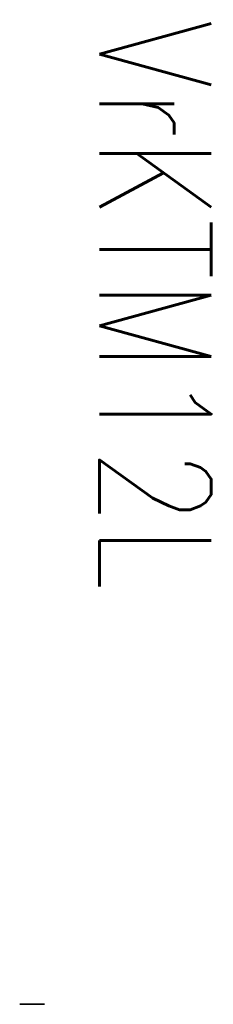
# Model space of a CAD drawing. Header units: millimetres. Extents: x -12 to 144, y -400 to 393.
import ezdxf

# ---------------------------------------------------------------- set-up
doc = ezdxf.new("R2010")
doc.units = ezdxf.units.MM
doc.layers.add('1-PROFIL', color=1, linetype='Continuous')
doc.styles.add('ROMANS', font='romans.shx', dxfattribs={"width": 0.8, "height": 2.5})

# ---------------------------------------------------------------- blocks, each defined once
blk = doc.blocks.new('VrKTM12L')
at = {"extrusion": (-7.20829e-16, -1, 2.22045e-16)}
blk.add_circle((49.75, 636, 800), 10, dxfattribs=at)

msp = doc.modelspace()

# ---------------------------------------------------------------- block references
msp.add_blockref('VrKTM12L', (-52, 400))

# ---------------------------------------------------------------- texts
at = {"layer": '1-PROFIL', "style": 'ROMANS', "width": 0.8}
msp.add_text('VrKTM12L', height=90, rotation=270, dxfattribs=at).set_placement((51.94, 393.43, 685))

doc.saveas('drawing.dxf')
